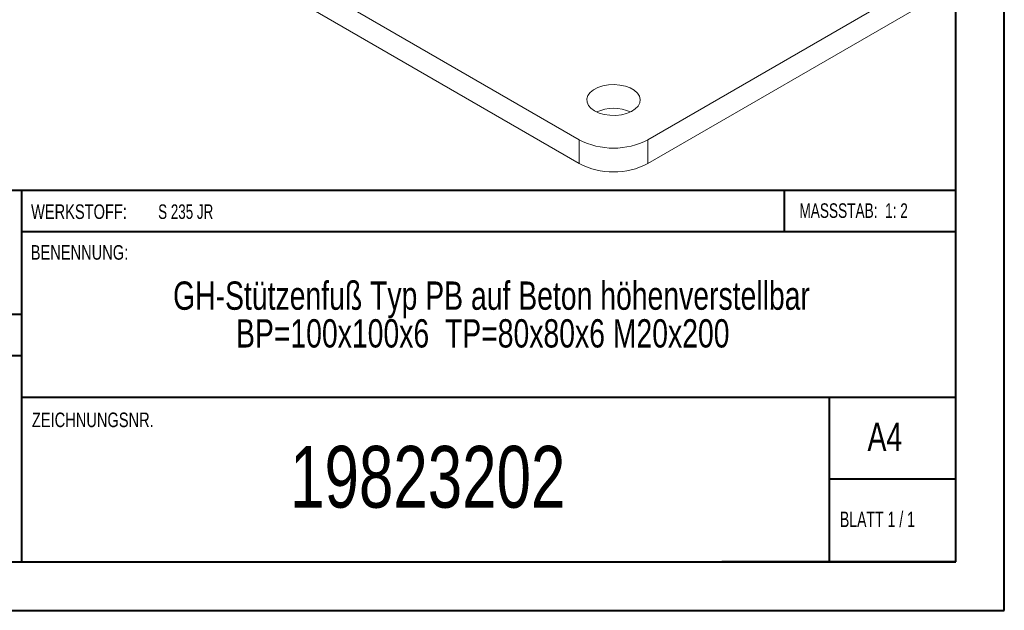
# Model space of a CAD drawing. Header units: millimetres. Extents: x 0 to 210, y 0 to 297.
# Tile 2 of 38: x 109 to 210, y 0 to 61. Entities that reach past the tile are written whole.
import ezdxf

# ---------------------------------------------------------------- set-up
doc = ezdxf.new("R2010")
doc.units = ezdxf.units.MM
doc.styles.add('SLDTEXTSTYLE0', font='TXT', dxfattribs={"width": 0.75})
doc.styles.add('SLDTEXTSTYLE1', font='TXT', dxfattribs={"width": 0.681818})
doc.styles.add('SLDTEXTSTYLE2', font='TXT', dxfattribs={"width": 0.7})
doc.styles.add('SLDTEXTSTYLE3', font='TXT', dxfattribs={"width": 0.6875})

# ---------------------------------------------------------------- blocks, each defined once
blk = doc.blocks.new('SW_NOTE_1')
at = {"color": 0, "linetype": 'Continuous', "lineweight": 0, "char_height": 2.9104, "attachment_point": 2, "style": 'SLDTEXTSTYLE0'}
for s, insert in [('GH-Stützenfuß Typ PB auf Beton höhenverstellbar', (45.34, 3.75)), ('BP=100x100x6  TP=80x80x6 M20x200', (44.44, -0.13))]:
    blk.add_mtext(s, dxfattribs=dict(at, insert=insert))

msp = doc.modelspace()

# ---------------------------------------------------------------- linework, layer by layer
at = {"color": 7, "linetype": 'Continuous', "lineweight": 40}
for p, q in [((210.08, 0.21), (210.08, 297.21)), ((205.08, 5.21), (205.08, 292.21)), ((205.08, 43.37), (10.11, 43.37)), ((108.91, 43.37), (108.91, 5.12)), ((187.47, 39.12), (187.47, 43.37)), ((205.08, 39.12), (108.91, 39.12)), ((108.91, 30.62), (10.11, 30.62)), ((108.91, 26.37), (10.11, 26.37)), ((108.91, 22.12), (205.08, 22.12)), ((192.08, 5.21), (192.08, 22.21)), ((205.08, 13.71), (192.08, 13.71)), ((10.08, 5.21), (205.08, 5.21)), ((205.08, 5.21), (180.99, 5.21)), ((0.08, 0.21), (210.08, 0.21))]:
    msp.add_line(p, q, dxfattribs=at)
at = {"color": 7, "linetype": 'Continuous', "lineweight": 15}
for p, q in [((138.04, 64.94), (166.32, 48.61)), ((173.4, 48.61), (201.68, 64.94)), ((138.04, 62.49), (166.32, 46.16)), ((173.4, 46.16), (201.68, 62.49)), ((166.32, 46.16), (166.32, 48.61)), ((173.4, 48.61), (173.4, 46.16))]:
    msp.add_line(p, q, dxfattribs=at)
at = {"color": 7, "linetype": 'Continuous', "lineweight": 15, "flags": 128}
msp.add_lwpolyline([(167.91, 51.57), (168.38, 51.35), (168.91, 51.2), (169.49, 51.12), (170.08, 51.11), (170.67, 51.17), (171.21, 51.31), (171.7, 51.51), (172.09, 51.77), (172.39, 52.06), (172.56, 52.39), (172.61, 52.74), (172.53, 53.08), (172.32, 53.4), (172, 53.69), (171.58, 53.93), (171.08, 54.11), (170.52, 54.23), (169.93, 54.28), (169.34, 54.25), (168.77, 54.15), (168.26, 53.98), (167.81, 53.75), (167.47, 53.47), (167.23, 53.16), (167.12, 52.82), (167.13, 52.48), (167.28, 52.14), (167.54, 51.84), (167.91, 51.57)], dxfattribs=at)
at = {"color": 7, "linetype": 'Continuous', "lineweight": 15}
for centre, radius, start, end in [((169.86, 47.53), 4.31, 66.0544, 113.9456), ((169.86, 55.37), 7.63, 242.391, 297.609), ((169.86, 52.92), 7.63, 242.391, 297.609)]:
    msp.add_arc(centre, radius, start, end, dxfattribs=at)

# ---------------------------------------------------------------- block references
at = {"color": 7, "linetype": 'Continuous', "lineweight": 0}
msp.add_blockref('SW_NOTE_1', (111.96, 30.28), dxfattribs=at)

# ---------------------------------------------------------------- texts
for s, insert, char_height, attachment_point, style in [('WERKSTOFF:', (109.91, 41.96), 1.5, 1, 'SLDTEXTSTYLE0'), ('S 235 JR', (122.99, 41.96), 1.5, 1, 'SLDTEXTSTYLE3'), ('MASSSTAB:  1: 2', (188.99, 42.07), 1.5, 1, 'SLDTEXTSTYLE2'), ('BENENNUNG:', (109.88, 37.77), 1.5, 1, 'SLDTEXTSTYLE0'), ('ZEICHNUNGSNR.', (110, 20.55), 1.5, 1, 'SLDTEXTSTYLE0'), ('A4', (196, 19.52), 2.91, 1, 'SLDTEXTSTYLE0'), ('19823202', (150.74, 17.12), 6.35, 2, 'SLDTEXTSTYLE0'), ('BLATT 1 / 1', (193.16, 10.36), 1.5875, 1, 'SLDTEXTSTYLE1')]:
    msp.add_mtext(s, dxfattribs=dict(at, insert=insert, char_height=char_height, attachment_point=attachment_point, style=style))

doc.saveas('drawing.dxf')
